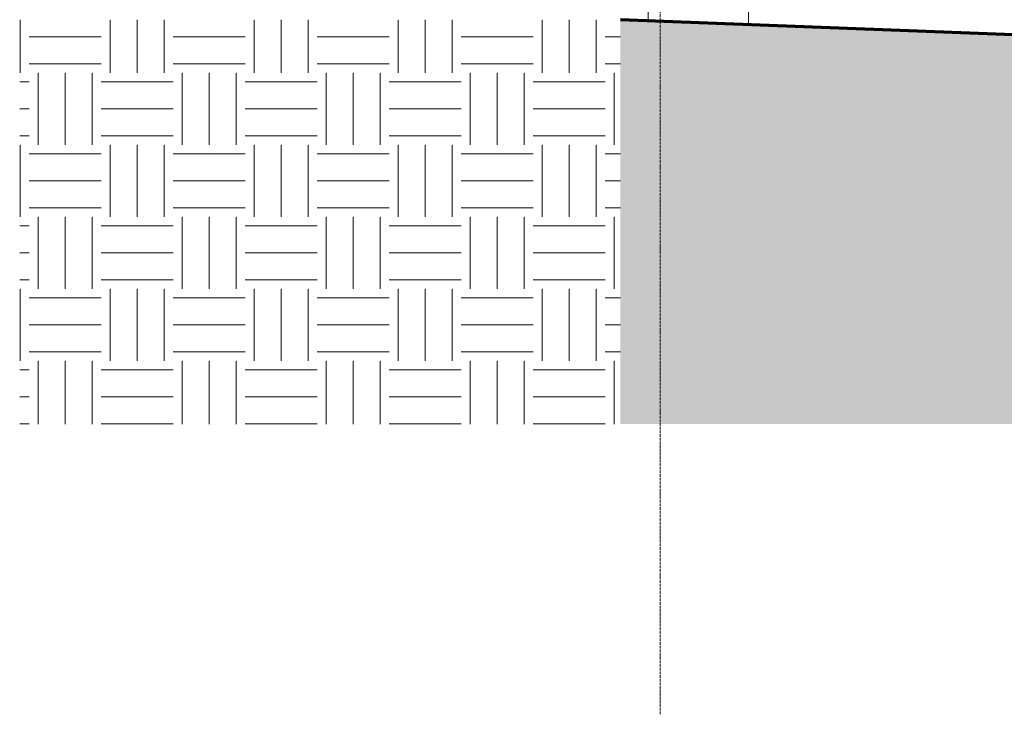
# Model space of a CAD drawing. Header units: millimetres. Extents: x -5998 to 64464, y -2232 to 8822.
# Tile 1 of 52: x -5998 to -1656, y -2232 to 830. Entities that reach past the tile are written whole.
import ezdxf

# ---------------------------------------------------------------- set-up
doc = ezdxf.new("R2010")
doc.units = ezdxf.units.MM
doc.linetypes.add('_Traço - ponto', pattern=[16, 12, -2, 0, -2])
for name, color, linetype, lineweight in [('A-FLOR', 192, 'Continuous', 18), ('A-FLOR-PATT', 8, 'Continuous', 18), ('A-GENM', 13, 'Continuous', 18), ('S-GRID', 1, 'Continuous', 9)]:
    doc.layers.add(name, color=color, linetype=linetype, lineweight=lineweight)
pattern_1 = [(0, (11188.6, 0), (317.5, 317.5), [317.5, -317.5]), (0, (11188.6, 119.06), (317.5, 317.5), [317.5, -317.5]), (0, (11188.6, 238.12), (317.5, 317.5), [317.5, -317.5]), (90, (11228.27, 277.8), (-317.5, 317.5), [317.5, -317.5]), (90, (11347.34, 277.8), (-317.5, 317.5), [317.5, -317.5]), (90, (11466.4, 277.8), (-317.5, 317.5), [317.5, -317.5])]

# ---------------------------------------------------------------- blocks, each defined once
blk = doc.blocks.new('Generic Models 17 - Generic Models 17-3093004-ELEVAÇÃO 3 - MAPEAMENTO DE DANOS')
at = {"layer": 'A-GENM'}
for p, q in [((-3226.4, 1259.1), (-3226.4, 825.3)), ((-2783.9, 808.4), (-2783.9, 1259.1))]:
    blk.add_line(p, q, dxfattribs=at)

msp = doc.modelspace()

# ---------------------------------------------------------------- hatches: boundary and pattern name
at = {"layer": 'A-FLOR-PATT'}
h = msp.add_hatch(dxfattribs=at)
h.set_pattern_fill('FP_8', color=256, style=0, pattern_type=2)
h.set_pattern_definition(pattern_1)
h.paths.add_polyline_path([(-3348.9, -952.8), (-3348.9, 830), (-5997.9, 830), (-5997.9, -952.8), (-3590.5, -952.8)], flags=0)
h = msp.add_hatch(dxfattribs=at)
h.set_pattern_fill('FP_8', color=256, style=0, pattern_type=2)
h.set_pattern_definition(pattern_1)
h.paths.add_polyline_path([(-3348.9, -952.8), (30065.8, -952.8), (30065.8, -450), (-3348.9, 830), (-3348.9, 137.6)], flags=0)

# ---------------------------------------------------------------- linework, layer by layer
at = {"layer": 'A-FLOR', "lineweight": 70}
msp.add_line((30065.8, -450), (-3348.9, 830), dxfattribs=at)
at = {"layer": 'S-GRID', "linetype": '_Traço - ponto'}
msp.add_line((-3173.9, -2232.4), (-3173.9, 8028.5), dxfattribs=at)

# ---------------------------------------------------------------- block references
at = {"layer": 'A-GENM'}
msp.add_blockref('Generic Models 17 - Generic Models 17-3093004-ELEVAÇÃO 3 - MAPEAMENTO DE DANOS', (0, 0), dxfattribs=at)

doc.saveas('drawing.dxf')
